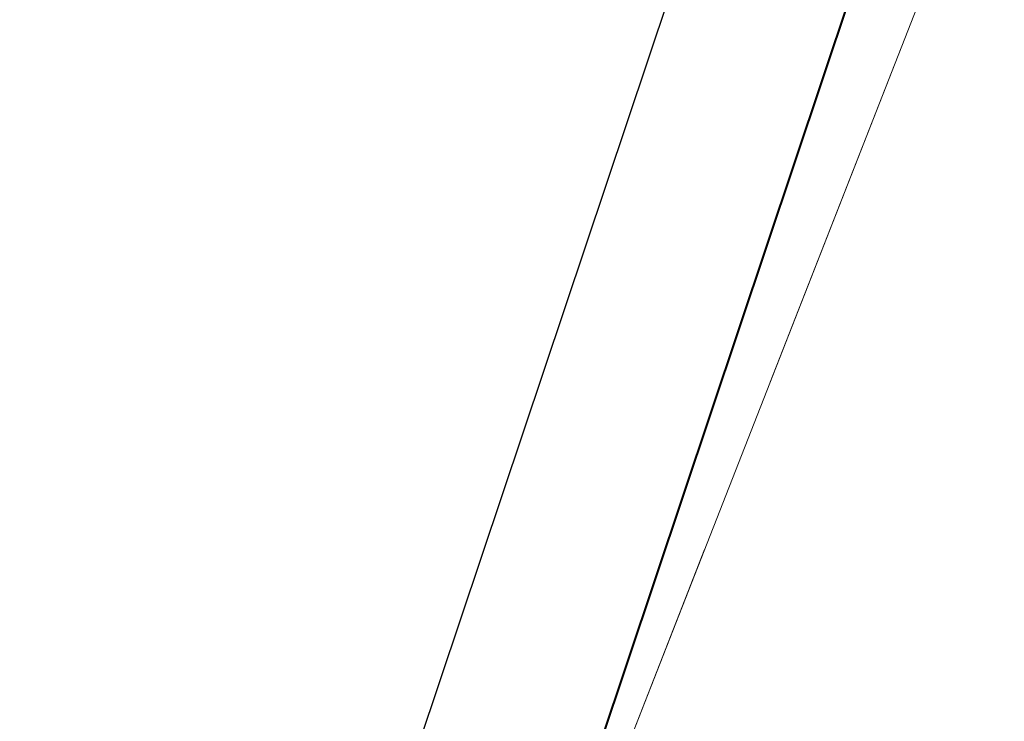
# Model space of a CAD drawing. Header units: metres. Extents: x 6599594 to 6600699, y 5687867 to 5691114.
# Tile 196 of 256: x 6599963.04 to 6599965.78, y 5688880.05 to 5688882. Entities that reach past the tile are written whole.
import ezdxf
from ezdxf import colors
from ezdxf.entities.mleader import LeaderData, LeaderLine
from ezdxf.math import Vec2, Vec3

# ---------------------------------------------------------------- set-up
doc = ezdxf.new("R2010")
doc.units = ezdxf.units.M
doc.header["$MEASUREMENT"] = 0
for name, pattern in [('1', [0]), ('3_EGBZ', [1.5, 1, -0.5]), ('BTO', [0]), ('L_0_04', [1.5, 1, -0.5])]:
    doc.linetypes.add(name, pattern=pattern)
doc.layers.get('0').update_dxf_attribs({"color": 253, "linetype": 'CONTINUOUS', "lineweight": 13})
for name, color, linetype, lineweight in [('_dren', 30, '3_EGBZ', 40), ('_kolor chodnik', 50, '1', 5), ('_kolor jezdnia', 4, '1', 0), ('_kolor pobocze', 211, '1', 5), ('_kolor zjazdy kostka', 7, '1', 5), ('_kolor ścieżka @ 1', 10, '1', 0), ('_opis', 7, 'CONTINUOUS', 25), ('_podział mój', 201, 'BTO', 40), ('_row', 150, 'CONTINUOUS', 30), ('OT_Komunikacja', 7, 'CONTINUOUS', 0), ('OT_ZagospodarowanieTerenu', 7, 'CONTINUOUS', 0)]:
    doc.layers.add(name, color=color, linetype=linetype, lineweight=lineweight)
doc.layers.add('zzz.gaHSOpis', color=7, linetype='CONTINUOUS')
doc.styles.get("Standard").update_dxf_attribs({"font": 'ARIALN.TTF', "width": 0.75, "height": 1.199999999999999})
doc.dimstyles.new('GA-LEADER', dxfattribs={"dimtxt": 1, "dimasz": 1, "dimexe": 1, "dimexo": 1, "dimgap": 1, "dimtad": 1, "dimtxsty": 'Standard', "dimcen": 1, "dimadec": 0, "dimazin": 0, "dimtfac": 1, "dimtmove": 0, "dimatfit": 3, "dimfxl": 1, "dimarcsym": 0})
pattern_1 = [(45, (0, 0), (-0.1414213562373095, 0.1414213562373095), []), (135, (0, 0), (-0.1414213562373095, -0.1414213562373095), [])]

# ---------------------------------------------------------------- blocks, each defined once
blk = doc.blocks.new('_Dot')
at = {"color": 0, "linetype": 'ByBlock', "lineweight": -2}
blk.add_line((-0.5, 0), (-1, 0), dxfattribs=at)
at = {"color": 0, "linetype": 'ByBlock', "const_width": 0.5}
blk.add_lwpolyline([(-0.25, 0, 1), (0.25, 0, 1)], format="xyb", close=True, dxfattribs=at)
blk = doc.blocks.new('hhh')
at = {"layer": '_podział mój'}
blk.add_line((6600030.348422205, 5689076.243038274), (6599864.227411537, 5688579.984196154), dxfattribs=at)

msp = doc.modelspace()

# ---------------------------------------------------------------- hatches: boundary and pattern name
at = {"layer": '_kolor chodnik'}
h = msp.add_hatch(dxfattribs=at)
h.set_pattern_fill('ANSI37', color=256, scale=1.6)
h.set_pattern_definition(pattern_1)
h.paths.add_polyline_path([(6599849.938171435, 5688542.085872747), (6599852.232147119, 5688548.938742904), (6599853.573135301, 5688548.489851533), (6599853.827082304, 5688549.248475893), (6599851.793849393, 5688549.929093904), (6599849.895278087, 5688548.982823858), (6599847.823506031, 5688542.793750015)])
edge = h.paths.add_edge_path()
edge.add_line((6600018.106075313, 5689087.454911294), (6600022.42781917, 5689091.229234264))
edge.add_line((6600022.42781917, 5689091.229234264), (6600020.233254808, 5689093.742094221))
edge.add_line((6600020.233254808, 5689093.742094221), (6600017.159471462, 5689091.057656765))
edge.add_arc((6600023.275194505, 5689085.385140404), 8.34143334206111, 137.1531558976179, 148.8016577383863)
edge.add_line((6600016.140105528, 5689089.706021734), (6600018.106075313, 5689087.454911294))
h.paths.add_polyline_path([(6600038.501784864, 5689187.59229436), (6600037.906968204, 5689187.700586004), (6600037.638296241, 5689186.224843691), (6600038.240083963, 5689186.115282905)])
h.paths.add_polyline_path([(6600069.098302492, 5689360.276020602), (6600068.321239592, 5689360.413462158), (6600068.064048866, 5689358.936495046), (6600068.836639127, 5689358.799546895)])
h.paths.add_polyline_path([(6600082.393785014, 5689362.950258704), (6600082.941124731, 5689366.103121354), (6600081.481377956, 5689366.361351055), (6600080.923159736, 5689363.210828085)])
h.paths.add_polyline_path([(6600074.022236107, 5689388.065861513), (6600072.983907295, 5689388.249860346), (6600072.723374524, 5689386.772538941), (6600073.760538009, 5689386.588865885)])
h.paths.add_polyline_path([(6600105.602402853, 5689486.45426531), (6600106.738797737, 5689489.760539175), (6600105.28818975, 5689490.281952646), (6600104.132785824, 5689486.965912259)])
h.paths.add_polyline_path([(6600132.519778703, 5689678.737346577), (6600131.636986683, 5689678.922259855), (6600131.330470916, 5689677.453953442), (6600132.212256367, 5689677.269208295)])
h.paths.add_polyline_path([(6600156.649397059, 5689798.7449027), (6600156.48800471, 5689797.95886096), (6600157.450195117, 5689797.757316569), (6600157.615023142, 5689798.542205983)])
h.paths.add_polyline_path([(6600189.055358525, 5689948.643107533), (6600187.902868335, 5689948.884512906), (6600187.600024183, 5689947.417400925), (6600188.748131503, 5689947.176379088)])
edge = h.paths.add_edge_path()
edge.add_line((6600204.459383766, 5690032.969035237), (6600204.153258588, 5690031.227801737))
edge.add_arc((6600202.328347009, 5690027.299936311), 4.331100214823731, 41.853001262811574, 65.08011546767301, ccw=False)
edge.add_arc((6600032.903931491, 5690051.979071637), 174.020003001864, 352.8070218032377, 353.495463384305)
edge.add_arc((6600202.372679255, 5690027.343587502), 5.999999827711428, 55.12102442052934, 69.64815978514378)
edge = h.paths.add_edge_path()
edge.add_line((6600205.046027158, 5690040.265402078), (6600204.972740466, 5690038.483452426))
edge.add_arc((6600203.986269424, 5690044.401803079), 5.999999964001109, 279.4630688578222, 294.9140560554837)
edge.add_line((6600206.513819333, 5690038.960158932), (6600206.607027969, 5690041.030672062))
edge.add_arc((6600203.986269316, 5690044.401803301), 4.270000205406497, 284.3702444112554, 307.86193139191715, ccw=False)
edge = h.paths.add_edge_path()
edge.add_arc((6600203.547470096, 5690044.558759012), 6.446878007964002, 324.43500910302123, 356.20133685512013, ccw=False)
edge.add_arc((6600203.986269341, 5690044.401803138), 6.000000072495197, 323.2169970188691, 357.4193489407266)
h.paths.add_polyline_path([(6600208.910055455, 5690121.713696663), (6600208.146285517, 5690121.748120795), (6600207.125602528, 5690121.794124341), (6600209.971605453, 5690121.665851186)])
edge = h.paths.add_edge_path()
edge.add_line((6600238.769818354, 5690481.648294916), (6600240.338176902, 5690490.87374652))
edge.add_line((6600240.338176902, 5690490.87374652), (6600241.251295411, 5690510.829461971))
edge.add_line((6600241.251295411, 5690510.829461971), (6600239.524022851, 5690510.928942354))
edge.add_line((6600239.524022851, 5690510.928942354), (6600238.633343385, 5690491.167757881))
edge.add_line((6600238.633343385, 5690491.167757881), (6600234.579716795, 5690467.661262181))
edge.add_line((6600234.579716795, 5690467.661262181), (6600234.449796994, 5690464.966873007))
edge.add_arc((6600242.443669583, 5690464.607462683), 8.001948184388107, 177.4256737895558, 268.2543056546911)
edge.add_line((6600242.199903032, 5690456.609228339), (6600242.216657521, 5690457.359274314))
edge.add_line((6600242.216657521, 5690457.359274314), (6600242.305257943, 5690458.836738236))
edge.add_arc((6600242.444504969, 5690464.607952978), 5.772894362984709, 177.0298084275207, 268.6178439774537, ccw=False)
edge.add_line((6600236.679365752, 5690464.907083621), (6600236.951876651, 5690470.95443634))
edge.add_line((6600236.951876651, 5690470.95443634), (6600238.15078669, 5690478.210832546))
edge.add_line((6600238.15078669, 5690478.210832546), (6600238.769818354, 5690481.648294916))
h.paths.add_polyline_path([(6600238.769818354, 5690481.648294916), (6600238.15078669, 5690478.210832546), (6600239.670056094, 5690477.930590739), (6600240.266710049, 5690481.376366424)])
edge = h.paths.add_edge_path()
edge.add_line((6600223.366500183, 5690460.339976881), (6600223.278629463, 5690457.997544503))
edge.add_arc((6600220.967166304, 5690465.656339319), 7.999999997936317, 286.7940807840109, 300.2738222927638)
edge.add_line((6600225.000231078, 5690458.747331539), (6600225.240084, 5690461.623695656))
edge.add_arc((6600221.105749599, 5690465.648640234), 5.76999998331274, 293.06724424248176, 315.7681070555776, ccw=False)
edge = h.paths.add_edge_path()
edge.add_arc((6600220.025145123, 5690444.676291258), 5.770000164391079, 37.996647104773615, 59.94382588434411, ccw=False)
edge.add_line((6600224.572175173, 5690448.22839199), (6600224.817793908, 5690451.081798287))
edge.add_arc((6600220.025145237, 5690444.676291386), 7.999999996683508, 53.19588653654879, 68.15166733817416)
edge.add_line((6600223.00235276, 5690452.101669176), (6600222.91504296, 5690449.670427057))
edge = h.paths.add_edge_path()
edge.add_arc((6600221.105749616, 5690465.648640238), 7.999999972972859, 328.0222308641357, 357.0132597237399)
edge.add_line((6600229.094882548, 5690465.23180147), (6600229.218816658, 5690467.593604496))
edge.add_line((6600229.218816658, 5690467.593604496), (6600228.218919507, 5690467.645774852))
edge.add_line((6600228.218919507, 5690467.645774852), (6600227.891778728, 5690461.411918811))
h.paths.add_polyline_path([(6600200.980142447, 5690012.236744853), (6600202.317278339, 5690011.956662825), (6600202.522293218, 5690012.935421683), (6600201.182321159, 5690013.216097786)])
h.paths.add_polyline_path([(6600196.457878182, 5689983.98337835), (6600195.202332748, 5689984.246370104), (6600194.899091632, 5689982.777335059), (6600196.150355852, 5689982.515240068)])
edge = h.paths.add_edge_path()
edge.add_line((6600112.305909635, 5689517.991018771), (6600112.691041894, 5689519.807934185))
edge.add_line((6600112.691041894, 5689519.807934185), (6600113.245521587, 5689522.423769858))
edge.add_line((6600113.245521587, 5689522.423769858), (6600111.553124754, 5689522.782507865))
edge.add_line((6600111.553124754, 5689522.782507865), (6600107.405864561, 5689503.21722655))
edge.add_line((6600107.405864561, 5689503.21722655), (6600099.494506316, 5689480.361667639))
edge.add_line((6600099.494506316, 5689480.361667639), (6600099.182814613, 5689478.891218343))
edge.add_arc((6600107.008997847, 5689477.232359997), 8.000059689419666, 168.0325629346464, 257.7529108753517)
edge.add_line((6600105.311960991, 5689469.414366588), (6600105.784990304, 5689471.593619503))
edge.add_arc((6600107.008927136, 5689477.232314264), 5.769999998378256, 168.0321375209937, 257.7533362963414, ccw=False)
edge.add_line((6600101.364343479, 5689478.42879883), (6600101.647245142, 5689479.76342708))
edge.add_line((6600101.647245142, 5689479.76342708), (6600104.132785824, 5689486.965912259))
edge.add_line((6600104.132785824, 5689486.965912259), (6600105.28818975, 5689490.281952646))
edge.add_line((6600105.28818975, 5689490.281952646), (6600108.240043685, 5689498.809726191))
edge.add_line((6600108.240043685, 5689498.809726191), (6600112.305909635, 5689517.991018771))
h.paths.add_polyline_path([(6600136.009573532, 5689645.499114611), (6600138.333647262, 5689645.012304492), (6600138.661671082, 5689646.578318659), (6600134.869459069, 5689647.372651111)])
at = {"layer": '_kolor jezdnia'}
h = msp.add_hatch(dxfattribs=at)
h.set_pattern_fill('ANSI37', color=4, scale=3.5)
h.set_pattern_definition([(45, (0, 0), (-0.3093592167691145, 0.3093592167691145), []), (135, (0, 0), (-0.3093592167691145, -0.3093592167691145), [])])
edge = h.paths.add_edge_path()
edge.add_line((6599833.066047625, 5688539.933393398), (6599850.649511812, 5688527.983462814))
edge.add_arc((6599857.337592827, 5688536.653968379), 10.95025544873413, 169.5012687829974, 232.3548431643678, ccw=False)
edge.add_arc((6599858.085851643, 5688536.618142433), 11.69295282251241, 162.2507788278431, 169.9967502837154, ccw=False)
edge.add_line((6599846.949484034, 5688540.182754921), (6599847.823506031, 5688542.793750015))
edge.add_line((6599847.823506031, 5688542.793750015), (6599849.895278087, 5688548.982823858))
edge.add_line((6599849.895278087, 5688548.982823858), (6599852.434748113, 5688556.56906746))
edge.add_line((6599852.434748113, 5688556.56906746), (6599928.48625871, 5688783.760284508))
edge.add_line((6599928.48625871, 5688783.760284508), (6599931.025728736, 5688791.34652811))
edge.add_line((6599931.025728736, 5688791.34652811), (6599996.657773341, 5688987.411326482))
edge.add_line((6599996.657773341, 5688987.411326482), (6599999.197243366, 5688994.997570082))
edge.add_line((6599999.197243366, 5688994.997570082), (6600021.930100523, 5689062.908193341))
edge.add_line((6600021.930100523, 5689062.908193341), (6600017.620224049, 5689067.371531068))
edge.add_line((6600017.620224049, 5689067.371531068), (6600016.714558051, 5689064.654078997))
edge.add_line((6600016.714558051, 5689064.654078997), (6600012.423620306, 5689051.835617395))
edge.add_line((6600012.423620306, 5689051.835617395), (6600009.884150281, 5689044.249373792))
edge.add_line((6600009.884150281, 5689044.249373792), (6599977.53516164, 5688947.612159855))
edge.add_line((6599977.53516164, 5688947.612159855), (6599974.995691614, 5688940.025916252))
edge.add_line((6599974.995691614, 5688940.025916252), (6599942.096912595, 5688841.746295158))
edge.add_line((6599942.096912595, 5688841.746295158), (6599939.557442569, 5688834.160051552))
edge.add_line((6599939.557442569, 5688834.160051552), (6599882.679288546, 5688664.246042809))
edge.add_line((6599882.679288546, 5688664.246042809), (6599880.139818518, 5688656.659799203))
edge.add_line((6599880.139818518, 5688656.659799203), (6599852.46454386, 5688573.984527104))
edge.add_line((6599852.46454386, 5688573.984527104), (6599842.470137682, 5688544.127903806))
edge.add_arc((6599835.706422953, 5688546.652910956), 7.219660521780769, 248.5480913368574, 339.52856074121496, ccw=False)
h.paths.add_polyline_path([(6600044.653202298, 5689172.271628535), (6600046.276244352, 5689181.431901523), (6600047.759199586, 5689189.801539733), (6600051.0603021, 5689208.432603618), (6600052.368792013, 5689215.817578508), (6600054.808584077, 5689229.587499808), (6600056.11707399, 5689236.972474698), (6600057.346666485, 5689243.912161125), (6600058.655146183, 5689251.297078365), (6600058.831439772, 5689252.292060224), (6600060.098987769, 5689259.445963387), (6600060.139929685, 5689259.677035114), (6600061.407468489, 5689266.830886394), (6600072.329030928, 5689328.470998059), (6600073.637511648, 5689335.855921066), (6600077.337304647, 5689356.73715072), (6600078.820259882, 5689365.106788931), (6600081.142794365, 5689378.214921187), (6600082.538516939, 5689386.092227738), (6600095.187867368, 5689457.483787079), (6600091.082877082, 5689465.8405575), (6600089.043088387, 5689454.328211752), (6600087.870641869, 5689447.711051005), (6600087.560133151, 5689445.958573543), (6600086.562151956, 5689440.326076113), (6600082.433200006, 5689417.022719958), (6600080.95024477, 5689408.65308175), (6600077.202698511, 5689387.502337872), (6600075.719743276, 5689379.132699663), (6600073.469199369, 5689366.430874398), (6600071.986244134, 5689358.061236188), (6600069.98686466, 5689346.776955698), (6600068.591142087, 5689338.899649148), (6600065.559290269, 5689321.78820693), (6600064.163567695, 5689313.910900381), (6600059.719426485, 5689288.828650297), (6600058.323703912, 5689280.951343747), (6600057.563846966, 5689276.662793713), (6600056.168124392, 5689268.785487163), (6600054.804920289, 5689261.091711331), (6600053.409197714, 5689253.21440478), (6600053.264817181, 5689252.399536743), (6600051.869094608, 5689244.522230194), (6600051.183555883, 5689240.653124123), (6600049.787833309, 5689232.775817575), (6600046.593849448, 5689214.749319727), (6600045.198126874, 5689206.872013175), (6600044.41754409, 5689202.466488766), (6600042.934588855, 5689194.096850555), (6600036.429952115, 5689157.38538759), (6600034.946996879, 5689149.01574938), (6600030.579776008, 5689124.367629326), (6600027.529365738, 5689107.151445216), (6600024.895072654, 5689094.014582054), (6600030.583685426, 5689094.264316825), (6600032.945013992, 5689106.191885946), (6600043.170247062, 5689163.901990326)])
edge = h.paths.add_edge_path()
edge.add_line((6600111.106812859, 5689535.144351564), (6600111.256844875, 5689535.85214863))
edge.add_line((6600111.256844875, 5689535.85214863), (6600112.915748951, 5689543.678261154))
edge.add_line((6600112.915748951, 5689543.678261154), (6600117.304772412, 5689564.384094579))
edge.add_line((6600117.304772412, 5689564.384094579), (6600119.067357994, 5689572.699339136))
edge.add_line((6600119.067357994, 5689572.699339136), (6600120.087667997, 5689577.512794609))
edge.add_line((6600120.087667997, 5689577.512794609), (6600121.642890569, 5689584.849775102))
edge.add_line((6600121.642890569, 5689584.849775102), (6600128.436769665, 5689616.900852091))
edge.add_line((6600128.436769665, 5689616.900852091), (6600129.991992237, 5689624.237832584))
edge.add_line((6600129.991992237, 5689624.237832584), (6600132.660554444, 5689636.827148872))
edge.add_line((6600132.660554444, 5689636.827148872), (6600133.208838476, 5689639.444704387))
edge.add_line((6600133.208838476, 5689639.444704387), (6600134.848957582, 5689647.274775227))
edge.add_line((6600134.848957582, 5689647.274775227), (6600138.97649476, 5689666.979995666))
edge.add_line((6600138.97649476, 5689666.979995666), (6600140.51410642, 5689674.320687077))
edge.add_line((6600140.51410642, 5689674.320687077), (6600145.209128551, 5689696.735129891))
edge.add_line((6600145.209128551, 5689696.735129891), (6600146.746740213, 5689704.075821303))
edge.add_line((6600146.746740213, 5689704.075821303), (6600151.462308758, 5689726.588354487))
edge.add_line((6600151.462308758, 5689726.588354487), (6600152.999920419, 5689733.929045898))
edge.add_line((6600152.999920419, 5689733.929045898), (6600155.244070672, 5689744.642813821))
edge.add_line((6600155.244070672, 5689744.642813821), (6600156.781682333, 5689751.983505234))
edge.add_line((6600156.781682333, 5689751.983505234), (6600161.635515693, 5689775.156126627))
edge.add_line((6600161.635515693, 5689775.156126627), (6600163.378142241, 5689783.475576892))
edge.add_line((6600163.378142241, 5689783.475576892), (6600163.850769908, 5689785.731942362))
edge.add_line((6600163.850769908, 5689785.731942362), (6600167.028500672, 5689800.902704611))
edge.add_line((6600167.028500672, 5689800.902704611), (6600179.49088801, 5689860.399222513))
edge.add_line((6600179.49088801, 5689860.399222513), (6600181.233514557, 5689868.718672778))
edge.add_line((6600181.233514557, 5689868.718672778), (6600181.84713393, 5689871.648144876))
edge.add_line((6600181.84713393, 5689871.648144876), (6600183.384745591, 5689878.988836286))
edge.add_line((6600183.384745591, 5689878.988836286), (6600184.935818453, 5689886.393792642))
edge.add_line((6600184.935818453, 5689886.393792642), (6600186.575937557, 5689894.223863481))
edge.add_line((6600186.575937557, 5689894.223863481), (6600194.05133812, 5689929.912074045))
edge.add_line((6600194.05133812, 5689929.912074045), (6600195.691457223, 5689937.742144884))
edge.add_line((6600195.691457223, 5689937.742144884), (6600202.915799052, 5689972.231779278))
edge.add_line((6600202.915799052, 5689972.231779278), (6600204.555918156, 5689980.061850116))
edge.add_line((6600204.555918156, 5689980.061850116), (6600206.062781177, 5689987.255744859))
edge.add_line((6600206.062781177, 5689987.255744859), (6600207.702900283, 5689995.085815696))
edge.add_line((6600207.702900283, 5689995.085815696), (6600210.232559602, 5690007.162628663))
edge.add_line((6600210.232559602, 5690007.162628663), (6600211.694938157, 5690014.144150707))
edge.add_arc((6600028.177652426, 5690052.584442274), 187.5000004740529, 348.1696294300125, 357.4195276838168)
edge.add_line((6600215.487522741, 5690044.142720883), (6600208.310270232, 5690026.480446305))
edge.add_arc((6600032.903933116, 5690051.97907145), 177.2500013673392, 348.1696294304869, 351.7289130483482, ccw=False)
edge.add_line((6600206.38894146, 5690015.640182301), (6600205.966941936, 5690013.625519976))
edge.add_line((6600205.966941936, 5690013.625519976), (6600204.326822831, 5690005.795449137))
edge.add_line((6600204.326822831, 5690005.795449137), (6600197.076961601, 5689971.183982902))
edge.add_line((6600197.076961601, 5689971.183982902), (6600195.334335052, 5689962.864532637))
edge.add_line((6600195.334335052, 5689962.864532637), (6600193.44722506, 5689953.855305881))
edge.add_line((6600193.44722506, 5689953.855305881), (6600191.909227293, 5689946.512771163))
edge.add_line((6600191.909227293, 5689946.512771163), (6600185.496844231, 5689915.899498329))
edge.add_line((6600185.496844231, 5689915.899498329), (6600183.856521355, 5689908.068454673))
edge.add_line((6600183.856521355, 5689908.068454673), (6600182.066605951, 5689899.523243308))
edge.add_line((6600182.066605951, 5689899.523243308), (6600180.32407057, 5689891.204228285))
edge.add_line((6600180.32407057, 5689891.204228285), (6600174.320344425, 5689862.541919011))
edge.add_line((6600174.320344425, 5689862.541919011), (6600172.577809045, 5689854.222903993))
edge.add_line((6600172.577809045, 5689854.222903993), (6600163.663810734, 5689811.666703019))
edge.add_line((6600163.663810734, 5689811.666703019), (6600162.023782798, 5689803.837067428))
edge.add_line((6600162.023782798, 5689803.837067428), (6600160.924220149, 5689798.587659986))
edge.add_line((6600160.924220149, 5689798.587659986), (6600159.279208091, 5689790.734229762))
edge.add_line((6600159.279208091, 5689790.734229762), (6600157.107250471, 5689780.365115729))
edge.add_line((6600157.107250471, 5689780.365115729), (6600155.462238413, 5689772.511685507))
edge.add_line((6600155.462238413, 5689772.511685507), (6600153.380318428, 5689762.572418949))
edge.add_line((6600153.380318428, 5689762.572418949), (6600151.735124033, 5689754.718118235))
edge.add_line((6600151.735124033, 5689754.718118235), (6600148.586504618, 5689739.686336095))
edge.add_line((6600148.586504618, 5689739.686336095), (6600146.885007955, 5689731.563243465))
edge.add_line((6600146.885007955, 5689731.563243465), (6600141.75088822, 5689707.052510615))
edge.add_line((6600141.75088822, 5689707.052510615), (6600140.110896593, 5689699.223048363))
edge.add_line((6600140.110896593, 5689699.223048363), (6600133.483561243, 5689667.583574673))
edge.add_line((6600133.483561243, 5689667.583574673), (6600131.860394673, 5689659.834436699))
edge.add_line((6600131.860394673, 5689659.834436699), (6600131.740984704, 5689659.26436315))
edge.add_line((6600131.740984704, 5689659.26436315), (6600130.117814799, 5689651.515209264))
edge.add_line((6600130.117814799, 5689651.515209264), (6600127.27873359, 5689637.961189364))
edge.add_line((6600127.27873359, 5689637.961189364), (6600126.924568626, 5689636.290366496))
edge.add_line((6600126.924568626, 5689636.290366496), (6600125.166244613, 5689627.995226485))
edge.add_line((6600125.166244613, 5689627.995226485), (6600118.009503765, 5689594.232298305))
edge.add_line((6600118.009503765, 5689594.232298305), (6600116.25117975, 5689585.937158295))
edge.add_line((6600116.25117975, 5689585.937158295), (6600113.665314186, 5689573.737975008))
edge.add_line((6600113.665314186, 5689573.737975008), (6600111.898534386, 5689565.402943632))
edge.add_line((6600111.898534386, 5689565.402943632), (6600104.889982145, 5689532.339115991))
edge.add_line((6600104.889982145, 5689532.339115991), (6600103.22663594, 5689524.492047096))
edge.add_line((6600103.22663594, 5689524.492047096), (6600096.623876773, 5689493.342605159))
edge.add_line((6600096.623876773, 5689493.342605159), (6600094.968986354, 5689485.535427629))
edge.add_line((6600094.968986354, 5689485.535427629), (6600094.300101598, 5689482.379870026))
edge.add_line((6600094.300101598, 5689482.379870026), (6600099.182814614, 5689478.891218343))
edge.add_line((6600099.182814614, 5689478.891218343), (6600099.494506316, 5689480.361667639))
edge.add_line((6600099.494506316, 5689480.361667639), (6600111.106812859, 5689535.144351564))
edge = h.paths.add_edge_path()
edge.add_arc((6600239.213891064, 5690851.400367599), 10.00000000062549, -2.8342403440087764, 76.13703556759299, ccw=False)
edge.add_line((6600249.201658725, 5690850.905901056), (6600249.082723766, 5690848.503524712))
edge.add_line((6600249.082723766, 5690848.503524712), (6600247.016487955, 5690806.767468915))
edge.add_line((6600247.016487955, 5690806.767468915), (6600246.092398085, 5690789.152178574))
edge.add_line((6600246.092398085, 5690789.152178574), (6600233.768116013, 5690572.015170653))
edge.add_line((6600233.768116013, 5690572.015170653), (6600228.959056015, 5690465.296202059))
edge.add_line((6600228.959056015, 5690465.296202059), (6600234.588724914, 5690465.017134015))
edge.add_line((6600234.588724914, 5690465.017134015), (6600239.262540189, 5690571.767576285))
edge.add_line((6600239.262540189, 5690571.767576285), (6600252.50503885, 5690806.400146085))
edge.add_line((6600252.50503885, 5690806.400146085), (6600254.569211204, 5690848.094521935))
edge.add_arc((6600262.559425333, 5690847.6989487), 7.999999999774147, 76.13703557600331, 177.1657596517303, ccw=False)
edge.add_line((6600264.476229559, 5690855.465921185), (6600241.609896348, 5690861.109083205))
edge = h.paths.add_edge_path()
edge.add_line((6600250.031475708, 5690451.625307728), (6600250.231741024, 5690455.772579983))
edge.add_line((6600250.231741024, 5690455.772579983), (6600246.257763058, 5690456.417303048))
edge.add_line((6600246.257763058, 5690456.417303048), (6600242.171761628, 5690456.61060902))
edge.add_arc((6600242.563100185, 5690464.586983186), 7.985968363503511, 176.9123644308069, 267.1911945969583, ccw=False)
edge.add_line((6600234.588724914, 5690465.017134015), (6600228.959056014, 5690465.296202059))
edge.add_arc((6600220.965133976, 5690465.657286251), 8.002072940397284, 267.8289300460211, 357.413716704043, ccw=False)
edge.add_line((6600220.661989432, 5690457.660957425), (6600212.406915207, 5690458.119572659))
edge.add_line((6600212.406915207, 5690458.119572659), (6600208.431872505, 5690457.817501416))
edge.add_line((6600208.431872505, 5690457.817501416), (6600208.233912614, 5690454.548331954))
edge.add_line((6600208.233912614, 5690454.548331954), (6600212.129565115, 5690453.127270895))
edge.add_line((6600212.129565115, 5690453.127270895), (6600218.640548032, 5690452.76554962))
edge.add_line((6600218.640548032, 5690452.76554962), (6600216.486747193, 5690452.885205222))
edge.add_line((6600216.486747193, 5690452.885205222), (6600220.468905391, 5690452.663974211))
edge.add_arc((6600220.025145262, 5690444.676291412), 7.99999997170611, -0.3386579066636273, 86.8201700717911, ccw=False)
edge.add_line((6600228.025005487, 5690444.629006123), (6600227.803602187, 5690439.649256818))
edge.add_line((6600227.803602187, 5690439.649256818), (6600226.885525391, 5690435.936828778))
edge.add_line((6600226.885525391, 5690435.936828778), (6600225.534849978, 5690405.967249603))
edge.add_line((6600225.534849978, 5690405.967249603), (6600226.115199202, 5690402.187514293))
edge.add_line((6600226.115199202, 5690402.187514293), (6600213.445139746, 5690121.008786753))
edge.add_line((6600213.445139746, 5690121.008786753), (6600213.352800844, 5690118.960058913))
edge.add_line((6600213.352800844, 5690118.960058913), (6600209.980184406, 5690044.131649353))
edge.add_arc((6600203.98626942, 5690044.401803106), 5.999999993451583, 257.4162346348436, 357.41934921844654, ccw=False)
edge.add_line((6600202.679069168, 5690038.545931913), (6600201.589735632, 5690033.666039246))
edge.add_line((6600201.589735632, 5690033.666039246), (6600203.67987942, 5690033.199458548))
edge.add_arc((6600202.372679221, 5690027.343587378), 5.999999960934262, -8.27108729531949, 77.41623506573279, ccw=False)
edge.add_line((6600208.310270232, 5690026.480446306), (6600215.487522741, 5690044.142720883))
edge.add_line((6600215.487522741, 5690044.142720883), (6600216.199687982, 5690059.9446614))
edge.add_line((6600216.199687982, 5690059.9446614), (6600216.537356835, 5690067.437056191))
edge.add_line((6600216.537356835, 5690067.437056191), (6600223.893528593, 5690230.66011469))
edge.add_line((6600223.893528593, 5690230.66011469), (6600224.231197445, 5690238.152509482))
edge.add_line((6600224.231197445, 5690238.152509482), (6600233.507835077, 5690443.987992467))
edge.add_arc((6600241.499722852, 5690443.627812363), 7.999999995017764, 87.29208981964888, 177.4195277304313, ccw=False)
edge.add_line((6600241.877677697, 5690451.618879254), (6600246.021541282, 5690451.422886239))
edge.add_line((6600246.021541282, 5690451.422886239), (6600246.427694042, 5690451.44338883))
edge.add_line((6600246.427694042, 5690451.44338883), (6600246.79397003, 5690451.461878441))
edge.add_line((6600246.79397003, 5690451.461878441), (6600250.031475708, 5690451.625307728))
edge = h.paths.add_edge_path()
edge.add_line((6600007.33756506, 5689086.20374581), (6600006.980466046, 5689080.740822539))
edge.add_line((6600006.980466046, 5689080.740822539), (6600007.229745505, 5689080.720859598))
edge.add_line((6600007.229745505, 5689080.720859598), (6600008.093335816, 5689080.601653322))
edge.add_line((6600008.093335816, 5689080.601653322), (6600008.702681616, 5689080.53831051))
edge.add_arc((6600008.140193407, 5689070.554142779), 9.999999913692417, -18.557800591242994, 86.77547804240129, ccw=False)
edge.add_line((6600017.620224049, 5689067.371531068), (6600021.930100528, 5689062.908193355))
edge.add_arc((6599734.83819726, 5689159.011261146), 302.7499967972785, 341.4922000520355, 343.8640860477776)
edge.add_arc((6600034.895369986, 5689072.315877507), 9.581213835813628, 98.63328270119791, 164.5273290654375, ccw=False)
edge.add_line((6600033.457137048, 5689081.788529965), (6600033.832640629, 5689081.798737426))
edge.add_line((6600033.832640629, 5689081.798737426), (6600034.422462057, 5689082.05700874))
edge.add_line((6600034.422462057, 5689082.05700874), (6600036.833623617, 5689082.139040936))
edge.add_line((6600036.833623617, 5689082.139040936), (6600036.730225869, 5689087.148851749))
edge.add_line((6600036.730225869, 5689087.148851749), (6600036.579860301, 5689087.134303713))
edge.add_arc((6600036.479565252, 5689093.136286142), 6.002820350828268, 169.1687651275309, 270.9573417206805, ccw=False)
edge.add_line((6600030.583685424, 5689094.264316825), (6600024.895072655, 5689094.014582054))
edge.add_arc((6600015.200558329, 5689096.162123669), 9.929528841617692, 271.0943432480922, 347.5094668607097, ccw=False)
edge.add_arc((6600014.909438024, 5689089.646776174), 3.446070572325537, 264.4236009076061, 278.0194998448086, ccw=False)
edge.add_line((6600014.574573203, 5689086.217014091), (6600014.299554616, 5689086.232508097))
edge.add_line((6600014.299554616, 5689086.232508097), (6600010.474232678, 5689086.448019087))
edge.add_line((6600010.474232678, 5689086.448019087), (6600007.33756506, 5689086.20374581))
edge = h.paths.add_edge_path()
edge.add_line((6600105.490725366, 5689463.953528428), (6600106.927559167, 5689464.047234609))
edge.add_line((6600106.927559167, 5689464.047234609), (6600107.835, 5689468.66))
edge.add_line((6600107.835, 5689468.66), (6600105.311960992, 5689469.414366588))
edge.add_arc((6600107.008997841, 5689477.232359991), 8.000059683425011, 168.0325628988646, 257.75291091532, ccw=False)
edge.add_line((6600099.182814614, 5689478.891218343), (6600094.300101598, 5689482.379870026))
edge.add_arc((6600586.245114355, 5689378.104238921), 502.8750369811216, 168.032376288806, 169.9522165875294)
edge.add_line((6600091.082877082, 5689465.8405575), (6600095.187867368, 5689457.483787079))
edge.add_arc((6600103.065173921, 5689456.088064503), 8.000000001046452, 77.7533362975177, 169.9524553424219, ccw=False)
edge.add_line((6600104.762140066, 5689463.906012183), (6600105.490725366, 5689463.953528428))
at = {"layer": '_kolor pobocze'}
h = msp.add_hatch(dxfattribs=at)
h.set_pattern_fill('ANSI37', color=256, scale=1.6)
h.set_pattern_definition(pattern_1)
edge = h.paths.add_edge_path()
edge.add_line((6600035.926965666, 5689101.569442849), (6600036.046865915, 5689102.311543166))
edge.add_arc((6600058.171848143, 5689233.778275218), 133.3154772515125, 259.4578941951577, 260.4470163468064, ccw=False)
edge.add_line((6600033.780707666, 5689102.713067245), (6600032.142559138, 5689101.847662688))
edge.add_arc((6599734.838175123, 5689159.011266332), 302.7500195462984, 347.6801154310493, 349.11639019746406, ccw=False)
edge.add_arc((6600036.478170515, 5689093.133441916), 6.000000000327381, 167.68011541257, 271.5571101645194)
edge.add_line((6600036.64121064, 5689087.1356575), (6600036.730491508, 5689087.137804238))
edge.add_line((6600036.730491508, 5689087.137804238), (6600036.712463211, 5689087.887583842))
edge.add_line((6600036.712463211, 5689087.887583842), (6600036.559840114, 5689087.884077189))
edge.add_arc((6600036.482532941, 5689093.14290691), 5.259397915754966, 170.6455005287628, 270.8422131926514, ccw=False)
edge.add_arc((6600545.796425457, 5688991.216220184), 524.6691769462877, 167.9170060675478, 168.7028219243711, ccw=False)
edge.add_line((6600032.751078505, 5689101.044345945), (6600034.011432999, 5689101.917298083))
edge.add_line((6600034.011432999, 5689101.917298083), (6600035.926965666, 5689101.569442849))
edge = h.paths.add_edge_path()
edge.add_line((6600002.828843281, 5688994.032881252), (6600003.066918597, 5688994.74409159))
edge.add_line((6600003.066918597, 5688994.74409159), (6600001.227880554, 5688995.359703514))
edge.add_line((6600001.227880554, 5688995.359703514), (6600000.55876659, 5688996.702196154))
edge.add_line((6600000.55876659, 5688996.702196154), (6600022.641310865, 5689062.67011804))
edge.add_arc((6599734.838193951, 5689159.011262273), 303.5000002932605, 341.4922000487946, 343.8640860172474)
edge.add_arc((6600035.267451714, 5689072.092773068), 9.250000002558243, 91.55711016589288, 163.8640860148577, ccw=False)
edge.add_line((6600035.016098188, 5689081.339357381), (6600036.868703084, 5689081.389717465))
edge.add_line((6600036.868703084, 5689081.389717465), (6600036.850674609, 5689082.139504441))
edge.add_line((6600036.850674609, 5689082.139504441), (6600034.99571817, 5689082.089080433))
edge.add_arc((6600035.267451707, 5689072.092773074), 9.999999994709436, 91.55711014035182, 163.8640860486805)
edge.add_arc((6599734.838192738, 5689159.011262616), 302.7500015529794, 341.4922000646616, 343.8640860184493, ccw=False)
edge.add_line((6600021.930100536, 5689062.908193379), (6599999.748942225, 5688996.645678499))
edge.add_line((6599999.748942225, 5688996.645678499), (6600000.695212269, 5688994.747107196))
edge.add_line((6600000.695212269, 5688994.747107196), (6600002.828843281, 5688994.032881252))
h.paths.add_polyline_path([(6599971.7492186, 5688907.297112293), (6599971.084233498, 5688908.631320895), (6599997.822068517, 5688988.526766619), (6599999.164561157, 5688989.195880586), (6600001.003599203, 5688988.580268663), (6600001.241674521, 5688989.291479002), (6599999.108043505, 5688990.005704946), (6599997.209472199, 5688989.059434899), (6599970.270280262, 5688908.583087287), (6599971.216550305, 5688906.684515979), (6599973.350181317, 5688905.970290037), (6599973.588256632, 5688906.681500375)])
h.paths.add_polyline_path([(6599932.504667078, 5688790.060553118), (6599931.835553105, 5688791.403045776), (6599968.343406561, 5688900.4641754), (6599969.685899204, 5688901.133289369), (6599971.524937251, 5688900.517677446), (6599971.763012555, 5688901.228887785), (6599969.629381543, 5688901.94311373), (6599967.730810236, 5688900.996843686), (6599931.025728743, 5688791.34652811), (6599931.971998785, 5688789.447956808), (6599934.105629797, 5688788.73373086), (6599934.343705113, 5688789.4449412)])
at = {"layer": '_kolor zjazdy kostka'}
h = msp.add_hatch(dxfattribs=at)
h.set_pattern_fill('ANSI37', color=256, scale=1.6)
h.set_pattern_definition(pattern_1)
h.paths.add_polyline_path([(6600244.137440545, 5690813.934732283), (6600242.369522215, 5690814.022127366), (6600242.097568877, 5690808.528921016), (6600243.865482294, 5690808.441426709)])
h.paths.add_polyline_path([(6600247.012128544, 5690806.679412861), (6600247.442736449, 5690815.377295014), (6600247.393289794, 5690814.378518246), (6600247.113277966, 5690808.722537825)])
h.paths.add_polyline_path([(6600242.297085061, 5690788.088808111), (6600240.958726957, 5690788.155683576), (6600240.648818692, 5690782.664569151), (6600241.987258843, 5690782.599147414)])
h.paths.add_polyline_path([(6600245.558275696, 5690780.919298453), (6600246.037231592, 5690789.405686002), (6600244.985820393, 5690788.453468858), (6600244.612601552, 5690781.981345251)])
h.paths.add_polyline_path([(6600241.348405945, 5690723.711515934), (6600242.272017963, 5690722.691689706), (6600242.749709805, 5690731.155680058), (6600241.698138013, 5690730.203317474), (6600241.472690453, 5690726.27550499)])
h.paths.add_polyline_path([(6600225.772794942, 5690394.589141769), (6600224.731429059, 5690393.637598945), (6600224.461246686, 5690387.644646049), (6600225.412923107, 5690386.603142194)])
h.paths.add_polyline_path([(6600223.012390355, 5690333.280720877), (6600223.372595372, 5690341.272607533), (6600222.32835346, 5690340.318436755), (6600222.058239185, 5690334.324941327)])
h.paths.add_polyline_path([(6600215.496388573, 5690166.390602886), (6600215.856593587, 5690174.382489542), (6600214.812834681, 5690173.428760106), (6600214.542018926, 5690167.435062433)])
h.paths.add_polyline_path([(6600212.446537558, 5690121.053392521), (6600213.399499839, 5690120.010473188), (6600213.788744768, 5690128.503024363), (6600212.745135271, 5690127.54943145)])
h.paths.add_polyline_path([(6600209.977420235, 5690121.665589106), (6600210.225142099, 5690127.162117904), (6600207.346107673, 5690127.291879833), (6600207.119593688, 5690121.794395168)])
h.paths.add_polyline_path([(6600207.950178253, 5690070.725854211), (6600204.880846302, 5690070.828947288), (6600204.643784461, 5690065.333808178), (6600207.702521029, 5690065.204598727)])
h.paths.add_polyline_path([(6600200.981479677, 5690012.236464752), (6600199.969248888, 5690007.339980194), (6600201.282587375, 5690007.064882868), (6600202.31726072, 5690011.956666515)])
h.paths.add_polyline_path([(6600193.613960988, 5689970.406358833), (6600192.398010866, 5689970.660657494), (6600191.286205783, 5689965.274578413), (6600192.486379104, 5689965.023185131)])
h.paths.add_polyline_path([(6600189.061271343, 5689948.671423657), (6600189.98413328, 5689953.050774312), (6600188.818902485, 5689953.32186217), (6600187.908781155, 5689948.91282903)])
h.paths.add_polyline_path([(6600180.976201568, 5689915.317449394), (6600179.952861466, 5689910.421322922), (6600181.008474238, 5689910.200199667), (6600182.033843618, 5689915.09540201)])
h.paths.add_polyline_path([(6600176.508279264, 5689893.538690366), (6600177.476023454, 5689893.335973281), (6600178.603605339, 5689898.719146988), (6600177.636002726, 5689898.922290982)])
h.paths.add_polyline_path([(6600179.28182965, 5689859.401159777), (6600180.522246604, 5689860.211927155), (6600181.057490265, 5689860.561775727), (6600183.598022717, 5689860.029600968), (6600184.726606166, 5689865.412570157), (6600182.186324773, 5689865.943033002), (6600181.604764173, 5689866.832779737), (6600181.024456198, 5689867.720610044)])
h.paths.add_polyline_path([(6600160.200810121, 5689810.862606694), (6600159.232772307, 5689811.065842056), (6600158.207991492, 5689806.171529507), (6600159.175735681, 5689805.968812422)])
h.paths.add_polyline_path([(6600156.49391753, 5689797.987177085), (6600155.463416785, 5689793.068691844), (6600156.431160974, 5689792.865974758), (6600157.461419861, 5689797.784520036)])
edge = h.paths.add_edge_path()
edge.add_arc((6600173.111981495, 5689800.679690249), 5.999999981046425, 204.673115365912, 239.5411154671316, ccw=False)
edge.add_arc((6600173.162096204, 5689800.685330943), 6.047914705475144, 168.3203586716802, 204.5234866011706, ccw=False)
edge.add_line((6600167.239404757, 5689801.9096668), (6600163.651667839, 5689784.781499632))
edge.add_arc((6600169.524220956, 5689783.551410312), 5.999999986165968, 139.2146049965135, 168.1696294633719, ccw=False)
edge.add_arc((6600169.524220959, 5689783.551410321), 5.999999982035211, 96.80962310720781, 139.2146050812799, ccw=False)
edge.add_line((6600168.812796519, 5689789.509083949), (6600170.070461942, 5689795.507731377))
h.paths.add_polyline_path([(6600163.526364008, 5689776.866746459), (6600166.051243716, 5689776.337874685), (6600167.179826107, 5689781.720838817), (6600164.653945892, 5689782.249920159), (6600163.941148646, 5689783.340449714), (6600163.493329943, 5689784.025580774), (6600161.750703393, 5689775.706130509), (6600162.438017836, 5689776.155376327)])
h.paths.add_polyline_path([(6600152.614191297, 5689774.643430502), (6600153.639138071, 5689779.536616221), (6600152.646757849, 5689779.744928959), (6600151.646447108, 5689774.846147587)])
h.paths.add_polyline_path([(6600150.121074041, 5689767.466820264), (6600148.177624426, 5689758.16795459), (6600149.115997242, 5689757.971390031), (6600151.066362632, 5689767.268392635)])
h.paths.add_polyline_path([(6600142.970741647, 5689739.332500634), (6600141.888449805, 5689734.142420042), (6600144.036614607, 5689733.695518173), (6600145.123068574, 5689738.882330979)])
h.paths.add_polyline_path([(6600136.256357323, 5689701.052153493), (6600137.154085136, 5689700.864096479), (6600138.287960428, 5689706.274871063), (6600137.386492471, 5689706.464182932)])
h.paths.add_polyline_path([(6600130.081494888, 5689667.099389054), (6600129.212847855, 5689667.281639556), (6600128.083282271, 5689661.898895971), (6600128.953953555, 5689661.716447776)])
h.paths.add_polyline_path([(6600128.397394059, 5689659.030340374), (6600127.554144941, 5689659.207226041), (6600126.49340855, 5689653.810049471), (6600127.269860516, 5689653.647397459)])
h.paths.add_polyline_path([(6600134.990411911, 5689640.633636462), (6600137.30714639, 5689640.148363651), (6600138.339560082, 5689645.040620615), (6600136.015486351, 5689645.500958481), (6600135.435178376, 5689646.388788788), (6600134.8548704, 5689647.276619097), (6600133.214751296, 5689639.446548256), (6600134.102581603, 5689640.026856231)])
h.paths.add_polyline_path([(6600122.164164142, 5689634.294831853), (6600121.024067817, 5689628.914244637), (6600122.015114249, 5689628.705875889), (6600123.155614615, 5689634.086346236)])
h.paths.add_polyline_path([(6600114.54207576, 5689593.450769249), (6600113.493359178, 5689593.398339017), (6600112.364315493, 5689588.045694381), (6600113.29076438, 5689587.54753241)])
h.paths.add_polyline_path([(6600110.194543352, 5689572.941097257), (6600109.20781945, 5689573.148880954), (6600108.067717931, 5689567.768269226), (6600109.05014319, 5689567.535215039)])
h.paths.add_polyline_path([(6600119.083213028, 5689565.540446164), (6600119.089125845, 5689565.542290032), (6600121.462438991, 5689565.065690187), (6600122.598093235, 5689570.447168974), (6600120.229622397, 5689570.949214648), (6600119.651446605, 5689571.8119627), (6600119.073270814, 5689572.727655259), (6600117.310757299, 5689564.412754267)])
h.paths.add_polyline_path([(6600101.698666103, 5689532.937884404), (6600100.730666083, 5689533.141679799), (6600099.694214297, 5689528.250234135), (6600100.669121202, 5689528.045267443)])
h.paths.add_polyline_path([(6600094.064021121, 5689496.827028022), (6600093.080194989, 5689497.033910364), (6600092.036590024, 5689492.143967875), (6600093.038865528, 5689491.933250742)])
h.paths.add_polyline_path([(6600083.709836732, 5689453.74980843), (6600082.738586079, 5689448.336231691), (6600084.647281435, 5689448.027407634), (6600085.606840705, 5689453.416583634)])
h.paths.add_polyline_path([(6600084.434394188, 5689446.82589514), (6600083.348896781, 5689447.018140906), (6600082.567374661, 5689442.58660872), (6600083.649300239, 5689442.394910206)])
h.paths.add_polyline_path([(6600078.04194071, 5689410.721110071), (6600078.996952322, 5689416.137564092), (6600078.054833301, 5689416.304853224), (6600077.111232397, 5689410.886043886)])
h.paths.add_polyline_path([(6600072.911565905, 5689386.768652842), (6600071.960466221, 5689381.312635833), (6600072.800073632, 5689381.16322159), (6600073.766450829, 5689386.590709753)])
h.paths.add_polyline_path([(6600082.887400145, 5689379.432062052), (6600085.278102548, 5689379.03494316), (6600086.160383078, 5689383.956496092), (6600083.759726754, 5689384.355378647), (6600083.152078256, 5689385.224725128), (6600082.544429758, 5689386.094071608), (6600081.148707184, 5689378.216765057), (6600082.018053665, 5689378.824413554)])
h.paths.add_polyline_path([(6600080.731401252, 5689363.247695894), (6600080.041469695, 5689363.369939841), (6600079.433821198, 5689364.239286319), (6600078.8261727, 5689365.1086328), (6600077.343217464, 5689356.73899459), (6600078.212563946, 5689357.346643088), (6600079.081910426, 5689357.954291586), (6600081.429189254, 5689357.564866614), (6600082.388748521, 5689362.980514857)])
h.paths.add_polyline_path([(6600069.104215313, 5689360.304336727), (6600070.063917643, 5689365.720487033), (6600069.2708267, 5689365.861009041), (6600068.327152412, 5689360.441778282)])
h.paths.add_polyline_path([(6600066.550616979, 5689345.891799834), (6600065.546169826, 5689346.069805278), (6600064.677796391, 5689341.145792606), (6600065.678290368, 5689340.968483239)])
h.paths.add_polyline_path([(6600061.138656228, 5689321.077501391), (6600060.270282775, 5689316.15348863), (6600061.250715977, 5689315.979734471), (6600062.127590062, 5689320.902245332)])
h.paths.add_polyline_path([(6600055.325252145, 5689288.11325564), (6600054.456878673, 5689283.189242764), (6600055.410852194, 5689283.020177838), (6600056.283178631, 5689287.917022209)])
h.paths.add_polyline_path([(6600048.045675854, 5689182.819289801), (6600050.371939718, 5689182.407116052), (6600051.31444535, 5689187.67761207), (6600048.980409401, 5689188.064690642), (6600048.372760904, 5689188.934037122), (6600047.765112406, 5689189.803383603), (6600046.306982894, 5689181.603992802), (6600046.972918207, 5689182.069462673)])
h.paths.add_polyline_path([(6600040.943690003, 5689201.374141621), (6600039.339175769, 5689201.66987967), (6600038.429882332, 5689196.244216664), (6600039.984130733, 5689195.958493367)])
h.paths.add_polyline_path([(6600032.993704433, 5689156.473759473), (6600032.278185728, 5689156.600537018), (6600031.299242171, 5689151.188930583), (6600032.034145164, 5689151.058111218)])
h.paths.add_polyline_path([(6600026.309179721, 5689123.603833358), (6600025.417362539, 5689118.683970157), (6600026.271201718, 5689118.532684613), (6600027.143528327, 5689123.456001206)])
h.paths.add_polyline_path([(6600013.302986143, 5689054.462576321), (6600015.842456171, 5689062.048819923), (6600014.576741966, 5689061.417973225), (6600012.672139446, 5689055.728290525)])
h.paths.add_polyline_path([(6599974.547216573, 5688938.686171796), (6599977.086686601, 5688946.272415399), (6599975.820972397, 5688945.641568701), (6599973.916369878, 5688939.951886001)])
h.paths.add_polyline_path([(6599942.102825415, 5688841.748139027), (6599940.837111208, 5688841.117292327), (6599938.932508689, 5688835.427609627), (6599939.563355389, 5688834.161895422)])
h.paths.add_polyline_path([(6599882.685201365, 5688664.247886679), (6599881.419487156, 5688663.617039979), (6599879.514884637, 5688657.927357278), (6599880.145731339, 5688656.661643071)])
h.paths.add_polyline_path([(6599851.799762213, 5688549.930937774), (6599853.832995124, 5688549.250319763), (6599855.42016389, 5688553.991722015), (6599853.386930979, 5688554.672340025), (6599852.913795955, 5688555.621625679), (6599852.440660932, 5688556.570911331), (6599849.901190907, 5688548.984667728)])
h.paths.add_polyline_path([(6600233.581687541, 5690586.458647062), (6600234.520016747, 5690585.337735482), (6600234.976631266, 5690593.428266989), (6600233.922640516, 5690592.499827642)])
h.paths.add_polyline_path([(6600231.72837122, 5690526.750719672), (6600230.676277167, 5690525.793817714), (6600230.420013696, 5690519.782861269), (6600231.363586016, 5690518.655686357)])
h.paths.add_polyline_path([(6600237.577122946, 5690639.505119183), (6600236.516490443, 5690638.540451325), (6600236.176926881, 5690632.541599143), (6600237.1204992, 5690631.41442423)])
h.paths.add_polyline_path([(6600238.927801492, 5690681.139540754), (6600239.8637879, 5690680.021427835), (6600240.320411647, 5690688.112122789), (6600239.268317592, 5690687.155220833)])
h.paths.add_polyline_path([(6600218.12228406, 5690224.814875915), (6600217.079933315, 5690223.86243318), (6600216.809648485, 5690217.865326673), (6600217.762143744, 5690216.822918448)])
h.paths.add_polyline_path([(6600219.363739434, 5690274.535639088), (6600220.31588625, 5690273.493612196), (6600220.675810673, 5690281.480778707), (6600219.633750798, 5690280.528598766)])
h.paths.add_polyline_path([(6600168.759867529, 5689856.554734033), (6600169.729143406, 5689856.3516961), (6600170.857343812, 5689861.737822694), (6600169.889741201, 5689861.940966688)])
h.paths.add_polyline_path([(6600168.841833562, 5689852.115601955), (6600167.871405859, 5689852.319339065), (6600166.844894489, 5689847.425845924), (6600167.816759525, 5689847.221809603)])
at = {"layer": '_kolor ścieżka @ 1'}
h = msp.add_hatch(dxfattribs=at)
h.set_pattern_fill('ANSI37', color=10, scale=1.8)
h.set_pattern_definition([(45, (0, 0), (-0.1590990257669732, 0.1590990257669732), []), (135, (0, 0), (-0.1590990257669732, -0.1590990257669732), [])])
edge = h.paths.add_edge_path()
edge.add_line((6599877.145262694, 5688659.244027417), (6599854.614951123, 5688591.938475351))
edge.add_line((6599854.614951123, 5688591.938475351), (6599854.214414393, 5688589.387325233))
edge.add_line((6599854.214414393, 5688589.387325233), (6599839.435327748, 5688545.233719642))
edge.add_arc((6599834.523035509, 5688547.748213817), 5.518450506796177, 246.51508714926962, 332.8930934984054, ccw=False)
edge.add_line((6599832.323891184, 5688542.686883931), (6599836.925902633, 5688539.594394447))
edge.add_arc((6599835.881373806, 5688546.52869976), 7.012533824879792, 278.5661808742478, 339.9794081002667)
edge.add_line((6599842.470137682, 5688544.127903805), (6599857.359687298, 5688588.607952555))
edge.add_line((6599857.359687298, 5688588.607952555), (6599857.303782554, 5688591.591210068))
edge.add_line((6599857.303782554, 5688591.591210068), (6599879.508971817, 5688657.925513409))
edge.add_line((6599879.508971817, 5688657.925513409), (6599879.193548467, 5688658.558370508))
edge.add_line((6599879.193548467, 5688658.558370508), (6599877.145262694, 5688659.244027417))
h.paths.add_polyline_path([(6599879.193548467, 5688658.558370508), (6599879.508971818, 5688657.925513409), (6599881.413574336, 5688663.615196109), (6599880.780717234, 5688663.299772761), (6599878.732431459, 5688663.985429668), (6599877.145262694, 5688659.244027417)])
h.paths.add_polyline_path([(6599938.92659587, 5688835.425765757), (6599938.611172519, 5688836.058622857), (6599936.562886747, 5688836.744279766), (6599878.732431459, 5688663.985429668), (6599880.780717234, 5688663.299772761), (6599881.413574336, 5688663.615196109)])
h.paths.add_polyline_path([(6599974.364844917, 5688941.291630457), (6599974.049421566, 5688941.924487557), (6599972.001135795, 5688942.610144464), (6599936.562886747, 5688836.744279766), (6599938.611172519, 5688836.058622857), (6599938.92659587, 5688835.425765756)])
h.paths.add_polyline_path([(6599974.049421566, 5688941.924487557), (6599974.364844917, 5688941.291630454), (6600009.253303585, 5689045.515087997), (6600008.937880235, 5689046.147945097), (6600006.889594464, 5689046.833602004), (6599972.001135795, 5688942.610144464)])
h.paths.add_polyline_path([(6600008.937880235, 5689046.147945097), (6600009.253303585, 5689045.515087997), (6600011.157906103, 5689051.204770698), (6600010.525049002, 5689050.889347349), (6600008.476763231, 5689051.575004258), (6600006.889594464, 5689046.833602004)])
edge = h.paths.add_edge_path()
edge.add_arc((6599858.085851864, 5688536.618142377), 11.69295304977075, 162.2507788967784, 169.9967501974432)
edge.add_line((6599846.570656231, 5688538.649255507), (6599849.824991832, 5688528.706403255))
edge.add_line((6599849.824991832, 5688528.706403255), (6599853.13552, 5688528.731057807))
edge.add_line((6599853.13552, 5688528.731057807), (6599849.868997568, 5688538.728963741))
edge.add_line((6599849.868997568, 5688538.728963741), (6599850.886451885, 5688541.768438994))
edge.add_line((6599850.886451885, 5688541.768438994), (6599849.938171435, 5688542.085872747))
edge.add_line((6599849.938171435, 5688542.085872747), (6599847.823506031, 5688542.793750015))
edge.add_line((6599847.823506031, 5688542.793750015), (6599846.949484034, 5688540.182754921))
edge = h.paths.add_edge_path()
edge.add_arc((6600008.743460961, 5689068.123037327), 7.659999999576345, 341.4922000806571, 372.1491631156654)
edge.add_line((6600016.231900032, 5689069.735141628), (6600014.371922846, 5689078.374983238))
edge.add_arc((6600008.140193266, 5689070.554142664), 10.00000004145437, 51.45178747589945, 78.26461791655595)
edge.add_line((6600010.174112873, 5689080.345116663), (6600010.018184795, 5689077.57739322))
edge.add_arc((6600009.814745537, 5689075.098871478), 2.486856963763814, 14.594442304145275, 85.30763078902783, ccw=False)
edge.add_line((6600012.221360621, 5689075.725498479), (6600013.747330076, 5689068.63716722))
edge.add_line((6600013.747330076, 5689068.63716722), (6600013.596857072, 5689066.921144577))
edge.add_line((6600013.596857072, 5689066.921144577), (6600008.476763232, 5689051.575004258))
edge.add_line((6600008.476763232, 5689051.575004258), (6600010.525049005, 5689050.889347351))
edge.add_line((6600010.525049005, 5689050.889347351), (6600011.157906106, 5689051.204770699))
edge.add_line((6600011.157906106, 5689051.204770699), (6600016.007289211, 5689065.69149478))

# ---------------------------------------------------------------- linework, layer by layer
at = {"layer": '_podział mój'}
msp.add_line((6600030.348422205, 5689076.243038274), (6599864.227411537, 5688579.984196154), dxfattribs=at)
at = {"layer": '_row'}
msp.add_line((6599966.24174551, 5688886.23111347), (6599933.993091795, 5688790.049128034), dxfattribs=at)
at = {"layer": 'OT_Komunikacja', "linetype": 'Continuous', "flags": 128}
msp.add_lwpolyline([(6599944.246000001, 5688829.515), (6599955.821999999, 5688863.105), (6599963.234, 5688884.262), (6599964.181, 5688887.710999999), (6599965.313, 5688890.980999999), (6599969.770999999, 5688904.258), (6599971.467, 5688903.430999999), (6599968.422999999, 5688890.556), (6599966.718000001, 5688885.057), (6599957.901999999, 5688862.553999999), (6599946.478, 5688828.588999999)], dxfattribs=at)
at = {"layer": 'OT_ZagospodarowanieTerenu', "linetype": 'L_0_04', "flags": 128}
msp.add_lwpolyline([(6599969.887000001, 5688887.794), (6599982.633, 5688882.933000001), (6599981.610999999, 5688878.327999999), (6599977.295, 5688863.178), (6599968.086, 5688861.552), (6599957.901999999, 5688862.553999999), (6599966.718000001, 5688885.057), (6599969.362, 5688886.809)], close=True, dxfattribs=at)

# ---------------------------------------------------------------- block references
at = {"layer": '_dren'}
msp.add_blockref('hhh', (0, 0), dxfattribs=at)

# ---------------------------------------------------------------- leaders
at = {"layer": '_opis'}
ml = msp.add_multileader_mtext('Standard', dxfattribs=at)
ml.set_content('proj. przepust nr 6 HDPE %%C800 L=12m', color=256)
ml.set_leader_properties()
ml.set_arrow_properties(name='DOT')
ml.build(insert=Vec2(0, 0))
ml.multileader.update_dxf_attribs({"dogleg_length": 2, "arrow_head_size": 0.3})
ctx = ml.context
ctx.base_point, ctx.char_height, ctx.arrow_head_size, ctx.landing_gap_size, ctx.plane_origin = Vec3(6599970.781745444, 5688889.521378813), 1.199999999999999, 0.3, 0.6, Vec3(6599955.789099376, 5688905.781279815)
ctx.attachment_type = 2
notes = []
notes.append((ctx, [(1, (1, 1, 0), (6599968.781745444, 5688889.521378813), (1, 0), 2, [(0, [(6599962.34220747, 5688886.334719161)], 0, [])])]))
ctx.mtext.insert, ctx.mtext.rotation, ctx.mtext.flow_direction = Vec3(6599971.381745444, 5688890.297777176), -4.415683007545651, 5
ml = msp.add_multileader_mtext('Standard', dxfattribs=at)
ml.set_content('Proj. bariera stalowa U-14a\\PN2W1\\PL= p.4m+4m+k.4m', color=256)
ml.set_leader_properties()
ml.set_arrow_properties(name='DOT')
ml.build(insert=Vec2(0, 0))
ml.multileader.update_dxf_attribs({"dogleg_length": 2, "arrow_head_size": 0.3})
ctx = ml.context
ctx.base_point, ctx.char_height, ctx.arrow_head_size, ctx.landing_gap_size, ctx.plane_origin = Vec3(6599970.175237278, 5688882.383875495), 1.199999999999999, 0.3, 0.6, Vec3(6599955.46146778, 5688902.364550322)
ctx.attachment_type = 2
notes.append((ctx, [(1, (1, 1, 0), (6599968.175237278, 5688882.383875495), (1, 0), 2, [(0, [(6599963.234, 5688884.262)], 0, [])])]))
ctx.mtext.insert, ctx.mtext.rotation, ctx.mtext.flow_direction = Vec3(6599970.775237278, 5688883.152906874), -4.415683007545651, 5
at = {"layer": 'zzz.gaHSOpis'}
msp.add_leader([(6599961.113624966, 5688881.859157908), (6599965.273620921, 5688877.670824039), (6599965.683160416, 5688877.514808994)], dimstyle='GA-LEADER', override={"dimasz": 0.3}, dxfattribs=at)
for ctx, leaders in notes:
    for number, flags, end, landing, length, lines in leaders:
        leader = LeaderData()
        leader.index, (leader.has_last_leader_line, leader.has_dogleg_vector, leader.attachment_direction) = number, flags
        leader.last_leader_point, leader.dogleg_vector, leader.dogleg_length = Vec3(end), Vec3(landing), length
        for number, points, colour, breaks in lines:
            line = LeaderLine()
            line.index, line.vertices, line.color, line.breaks = number, Vec3.list(points), colors.encode_raw_color(colour), breaks
            leader.lines.append(line)
        ctx.leaders.append(leader)

doc.saveas('drawing.dxf')
